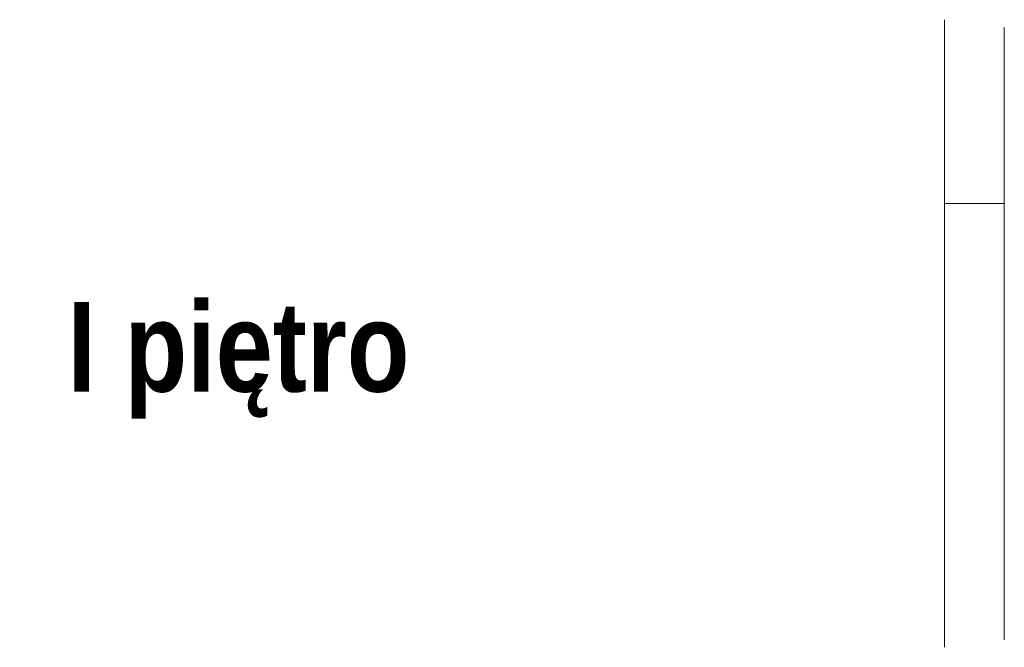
# Model space of a CAD drawing. Extents: x 30119 to 43932, y 4093 to 9351.
# Tile 1 of 12: x 30119 to 33416, y 4093 to 6193. Entities that reach past the tile are written whole.
import ezdxf

# ---------------------------------------------------------------- set-up
doc = ezdxf.new("R2010")
doc.units = 0
doc.header["$MEASUREMENT"] = 0
doc.layers.add('CIENKIE', color=8, linetype='CONTINUOUS', lineweight=9)
doc.layers.add('IS_podkład', color=8, linetype='CONTINUOUS', lineweight=9)
doc.layers.add('WM_znacznik osi', color=3, linetype='CONTINUOUS', lineweight=9, plot=False)
doc.styles.get("Standard").update_dxf_attribs({"font": 'arial.ttf'})

# ---------------------------------------------------------------- blocks, each defined once
blk = doc.blocks.new('E3')
at = {"layer": 'CIENKIE', "color": 8, "ltscale": 3}
for p, q in [((-1872.7, 261.9), (-1872.7, -1838.1)), ((-1872.7, 261.9), (-1872.7, -1838.1)), ((-1672.7, 236.9), (-1672.7, -1813.1)), ((-1672.7, -353.1), (-1872.7, -353.1))]:
    blk.add_line(p, q, dxfattribs=at)

msp = doc.modelspace()

# ---------------------------------------------------------------- block references
at = {"layer": 'IS_podkład', "lineweight": 25, "ltscale": 3}
msp.add_blockref('E3', (35089.2, 5931.1), dxfattribs=at)

# ---------------------------------------------------------------- texts
at = {"layer": 'WM_znacznik osi', "insert": (30851.4, 4857.8), "char_height": 300, "width": 3235.079, "attachment_point": 8}
msp.add_mtext('\\pxt0.75;\\fArial Narrow|b1|i0|c238|p34;I piętro', dxfattribs=at)

doc.saveas('drawing.dxf')
